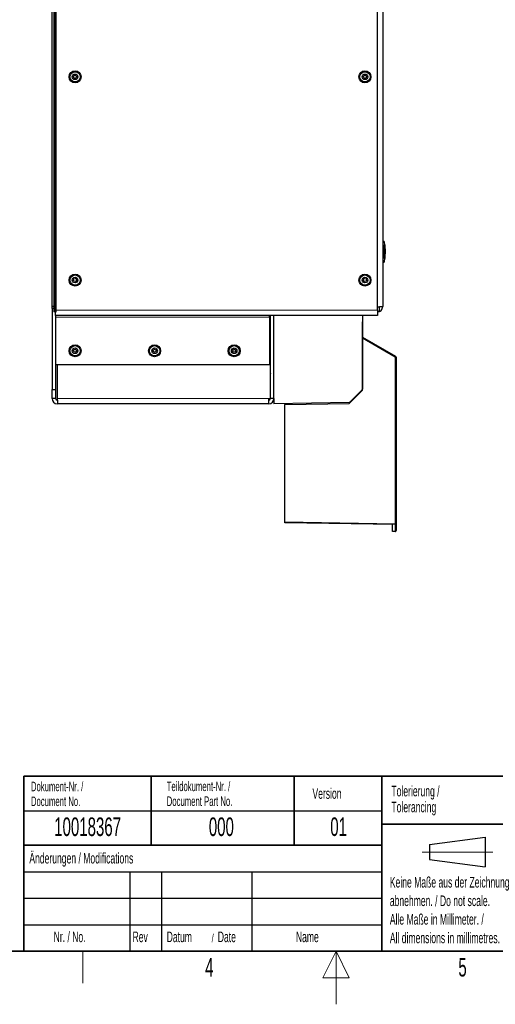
# Model space of a CAD drawing. Header units: millimetres. Extents: x 5 to 418, y 2 to 292.
# Tile 12 of 25: x 157 to 247, y 2 to 188. Entities that reach past the tile are written whole.
import ezdxf

# ---------------------------------------------------------------- set-up
doc = ezdxf.new("R2010")
doc.units = ezdxf.units.MM
doc.layers.add('SLD-0', color=7, linetype='Continuous')
doc.styles.add('SLDTEXTSTYLE0', font='TXT', dxfattribs={"width": 0.605})

msp = doc.modelspace()

# ---------------------------------------------------------------- linework, layer by layer
at = {"color": 7, "linetype": 'Continuous', "lineweight": 25}
for p, q in [((164.124, 132.5963), (164.124, 221.2629)), ((164.234, 132.5963), (164.234, 221.2629)), ((163.4573, 133.5963), (163.4573, 220.2629)), ((163.7907, 220.9296), (163.7907, 132.5963)), ((164.124, 220.9296), (164.124, 132.9296)), ((224.7907, 132.9296), (224.7907, 220.9296)), ((225.7907, 220.2629), (225.7907, 133.5963)), ((225.7907, 145.9296), (225.8947, 145.9296)), ((226.1522, 145.2227), (226.1455, 145.2227)), ((226.1898, 145.2217), (226.1487, 145.7489)), ((226.2042, 144.5117), (226.175, 145.2227)), ((226.1963, 145.2227), (226.1896, 145.2227)), ((226.1963, 145.2227), (226.2042, 144.5117)), ((226.2567, 144.6197), (226.2191, 145.2384)), ((226.2495, 144.5108), (226.2198, 145.1433)), ((226.1928, 142.6849), (226.2015, 143.6084)), ((226.2119, 144.0112), (226.1995, 142.6849)), ((226.2244, 142.6691), (226.2594, 143.287)), ((226.2482, 144.2438), (226.2282, 142.8066)), ((225.7907, 141.9296), (225.8947, 141.9296)), ((226.1535, 142.6849), (226.1468, 142.6849)), ((226.1487, 142.1103), (226.1936, 142.6859)), ((226.1995, 142.6849), (226.1928, 142.6849)), ((163.7907, 133.5963), (163.4573, 133.5963)), ((163.4573, 133.2629), (163.4573, 133.5963)), ((163.4573, 133.2629), (163.4573, 117.9296)), ((163.7907, 133.2629), (163.4573, 133.2629)), ((164.124, 132.5963), (163.7907, 132.5963)), ((164.124, 133.5963), (163.9046, 133.5963)), ((164.124, 132.5963), (164.234, 132.5963)), ((164.124, 131.9296), (164.124, 132.5963)), ((224.7907, 131.9296), (164.124, 131.9296)), ((164.124, 131.9296), (164.124, 117.9296)), ((204.4573, 131.5963), (204.4573, 131.9296)), ((204.6173, 116.2629), (204.6173, 131.9296)), ((204.624, 116.2629), (204.624, 131.9296)), ((205.2907, 116.2629), (205.2907, 131.9296)), ((221.9573, 131.9296), (221.9573, 117.9987)), ((224.7907, 132.9296), (224.7907, 131.9296)), ((225.124, 132.5963), (224.7907, 132.5963)), ((225.124, 133.5199), (225.124, 132.5963)), ((204.4573, 131.5963), (204.4573, 122.5963)), ((204.624, 131.2713), (204.6173, 131.2713)), ((221.9907, 127.84), (221.9907, 130.5066)), ((204.6173, 127.2546), (204.624, 127.2546)), ((221.9907, 127.84), (228.2407, 124.2315)), ((221.9907, 127.6492), (221.9907, 127.84)), ((221.9907, 117.84), (221.9907, 127.6492)), ((204.6173, 125.221), (204.624, 125.2172)), ((204.624, 124.9107), (204.6173, 124.914)), ((204.4573, 122.5963), (164.124, 122.5963)), ((164.4573, 116.2629), (164.4573, 122.5963)), ((204.6173, 124.3153), (204.624, 124.3153)), ((204.6173, 124.0753), (204.624, 124.0734)), ((204.624, 122.9296), (204.6173, 122.9296)), ((228.324, 124.0872), (228.324, 92.643)), ((204.6173, 122.1296), (204.624, 122.1296)), ((204.6173, 121.7839), (204.624, 121.7858)), ((204.624, 120.9485), (204.6173, 120.9452)), ((204.6173, 120.6382), (204.624, 120.642)), ((221.9907, 119.4422), (221.9573, 119.4422)), ((163.4573, 116.2629), (163.4573, 117.9296)), ((163.4573, 117.9296), (164.124, 117.9296)), ((164.124, 117.9296), (164.124, 116.2629)), ((219.4907, 115.34), (221.9907, 117.84)), ((219.587, 115.5593), (221.9085, 117.8808)), ((221.7991, 117.7714), (221.9219, 117.7712)), ((164.124, 116.2629), (163.4573, 116.2629)), ((164.4573, 115.9296), (164.4573, 116.2629)), ((164.4573, 115.9296), (164.4573, 115.2629)), ((204.2907, 115.2629), (164.4573, 115.2629)), ((204.2907, 116.2629), (204.6173, 116.2629)), ((204.2907, 116.2629), (204.2907, 115.2629)), ((205.2907, 116.2629), (204.624, 116.2629)), ((205.2907, 116.2629), (205.2907, 115.2629)), ((219.4721, 115.5105), (205.2907, 115.2629)), ((207.324, 115.1276), (219.4907, 115.34)), ((207.324, 115.2984), (207.324, 115.1276)), ((207.324, 93.0067), (207.324, 115.1276)), ((207.324, 92.84), (207.324, 93.0067)), ((228.1544, 92.4764), (207.324, 92.84)), ((227.6573, 91.2338), (227.6573, 92.4851)), ((227.6573, 91.185), (227.6573, 91.2338)), ((228.1544, 91.1763), (227.6573, 91.185)), ((228.324, 92.643), (228.324, 91.3429))]:
    msp.add_line(p, q, dxfattribs=at)
at = {"color": 7, "linetype": 'Continuous', "lineweight": 18}
for p, q in [((225.7907, 145.5963), (225.8946, 145.5963)), ((226.1279, 145.599), (225.8946, 145.5963)), ((225.7907, 142.2629), (225.8947, 142.2629)), ((226.1279, 142.2602), (225.8947, 142.2629)), ((226.128, 142.1589), (226.1516, 142.1319)), ((164.124, 132.9296), (224.7907, 132.9296)), ((164.124, 131.5963), (204.4573, 131.5963)), ((228.1603, 124.0872), (221.9907, 127.6492)), ((228.1603, 92.643), (228.1603, 124.0872)), ((228.324, 124.0872), (228.1603, 124.0872)), ((204.2907, 116.2629), (164.4573, 116.2629)), ((207.324, 93.0067), (228.1603, 92.643)), ((227.6573, 91.2338), (228.1544, 91.2251)), ((228.1544, 91.2251), (228.1544, 92.4764)), ((228.1603, 92.643), (228.324, 92.643))]:
    msp.add_line(p, q, dxfattribs=at)
at = {"color": 7, "linetype": 'Continuous', "lineweight": 25}
for centre, radius in [((167.7907, 176.9296), 1.1333), ((167.7907, 176.9296), 0.9667), ((167.7907, 176.9296), 0.525), ((167.7907, 176.9296), 0.2917), ((222.4573, 176.9296), 1.1333), ((222.4573, 176.9296), 0.9667), ((222.4573, 176.9296), 0.525), ((222.4573, 176.9296), 0.2917), ((167.7907, 138.5963), 1.1333), ((167.7907, 138.5963), 0.9667), ((222.4573, 138.5963), 1.1333), ((222.4573, 138.5963), 0.9667), ((167.7907, 138.5963), 0.525), ((167.7907, 138.5963), 0.2917), ((222.4573, 138.5963), 0.525), ((222.4573, 138.5963), 0.2917), ((167.7907, 125.2629), 1.1333), ((182.7907, 125.2629), 1.1333), ((197.7907, 125.2629), 1.1333), ((167.7907, 125.2629), 0.9667), ((167.7907, 125.2629), 0.525), ((167.7907, 125.2629), 0.2917), ((182.7907, 125.2629), 0.9667), ((182.7907, 125.2629), 0.525), ((182.7907, 125.2629), 0.2917), ((197.7907, 125.2629), 0.9667), ((197.7907, 125.2629), 0.525), ((197.7907, 125.2629), 0.2917)]:
    msp.add_circle(centre, radius, dxfattribs=at)
at = {"color": 7, "linetype": 'Continuous', "lineweight": 18}
for centre, radius, start, end in [((225.8947, 145.6963), 0.2333, 0.989679, 89.997938), ((225.8947, 142.1629), 0.2333, 270.002064, 359.009565), ((225.8197, 125.4859), 2.7266, 329.13722, 332.609854), ((229.1508, 91.2007), 0.9966, 178.596895, 181.403105), ((225.7689, 92.6431), 2.3913, 356.002642, 359.998576), ((228.1773, 91.3731), 0.1497, 261.205432, 348.38327)]:
    msp.add_arc(centre, radius, start, end, dxfattribs=at)
at = {"color": 7, "linetype": 'Continuous', "lineweight": 25}
for centre, radius, start, end in [((225.9204, 145.6963), 0.2333, 7.642337, 90), ((225.9204, 142.1629), 0.2333, 270, 352.373112), ((221.324, 130.5066), 0.6667, 0, 18.194872), ((228.1573, 124.0872), 0.1667, 0, 60), ((221.7907, 117.9987), 0.1667, 315, 0), ((164.4573, 116.2629), 1, 180, 270), ((164.4573, 116.2629), 0.3333, 180, 270), ((204.2907, 116.2629), 0.3333, 270, 360), ((204.2907, 116.2629), 1, 270, 360), ((219.4692, 115.6771), 0.1667, 271, 315), ((228.1573, 92.643), 0.1667, 269, 0), ((228.1573, 91.3429), 0.1667, 269, 0)]:
    msp.add_arc(centre, radius, start, end, dxfattribs=at)
at = {"color": 7, "linetype": 'Continuous', "lineweight": 18}
for points, knots in [([(225.8946, 145.5963), (225.8945, 145.6338), (225.8943, 145.7087), (225.8942, 145.8086), (225.8942, 145.884), (225.8944, 145.9239), (225.8946, 145.928), (225.8947, 145.9296)], [0, 0, 0, 0, 0.21467278, 0.42935247, 0.64402667, 0.85869575, 1, 1, 1, 1]), ([(225.8947, 142.2629), (225.8982, 142.6174), (225.9056, 143.3501), (225.9059, 144.4613), (225.8984, 145.2179), (225.8946, 145.5963)], [0, 0, 0, 0, 0.31897789, 0.65947635, 1, 1, 1, 1]), ([(226.1279, 145.7003), (226.1279, 145.6997), (226.1277, 145.6983), (226.1275, 145.6859), (226.1275, 145.6631), (226.1276, 145.6329), (226.1278, 145.6103), (226.1279, 145.599)], [0, 0, 0, 0, 0.14056698, 0.35532785, 0.57084385, 0.7860438, 1, 1, 1, 1]), ([(226.1516, 145.7274), (226.1516, 145.7274), (226.1595, 145.7364), (226.1437, 145.7184), (226.1279, 145.7003)], [0, 0, 0, 0, 0.00007407, 1, 1, 1, 1]), ([(226.1279, 145.599), (226.1315, 145.2201), (226.1388, 144.4622), (226.1385, 143.3491), (226.1314, 142.6152), (226.1279, 142.2602)], [0, 0, 0, 0, 0.34049866, 0.68104892, 1, 1, 1, 1]), ([(225.8947, 141.9296), (225.8946, 141.9333), (225.8943, 141.9407), (225.8942, 141.9981), (225.8942, 142.0827), (225.8944, 142.1764), (225.8946, 142.2384), (225.8947, 142.2629)], [0, 0, 0, 0, 0.21467234, 0.42935197, 0.64402607, 0.85869541, 1, 1, 1, 1]), ([(226.1279, 142.2602), (226.1279, 142.2528), (226.1277, 142.2341), (226.1275, 142.2059), (226.1275, 142.1803), (226.1276, 142.1627), (226.1278, 142.1602), (226.128, 142.1589)], [0, 0, 0, 0, 0.140656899, 0.355503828, 0.57103286, 0.786171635, 1, 1, 1, 1])]:
    msp.add_open_spline(points, degree=3, knots=knots, dxfattribs=at)
at = {"color": 7, "linetype": 'Continuous', "lineweight": 25}
for points, knots in [([(226.1468, 142.6849), (226.1541, 143.0318), (226.172, 143.8776), (226.1554, 144.7236), (226.1455, 145.2227)], [0, 0, 0, 0, 0.41007635, 1, 1, 1, 1]), ([(226.1522, 145.2227), (226.1599, 144.8756), (226.1786, 144.0297), (226.1628, 143.1837), (226.1535, 142.6849)], [0, 0, 0, 0, 0.41032951, 1, 1, 1, 1]), ([(226.2495, 144.5108), (226.2632, 144.3751), (226.2785, 144.2228), (226.2717, 144.0704), (226.2709, 144.0538)], [0, 0, 0, 0, 0.891037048, 1, 1, 1, 1]), ([(226.2834, 143.7115), (226.2902, 143.7923), (226.3048, 143.967), (226.2887, 144.1417), (226.28, 144.2357)], [0, 0, 0, 0, 0.46211701, 1, 1, 1, 1]), ([(225.124, 132.6626), (225.1406, 132.6655), (225.2855, 132.6914), (225.5119, 132.8799), (225.7462, 133.2014), (225.7759, 133.4646), (225.7907, 133.5963)], [0, 0, 0, 0, 0.041214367, 0.360809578, 0.680404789, 1, 1, 1, 1])]:
    msp.add_open_spline(points, degree=3, knots=knots, dxfattribs=at)
msp.add_open_spline([(225.7907, 133.5963), (225.7756, 133.5881), (225.7456, 133.5719), (225.5143, 133.5475), (225.1838, 133.5231), (224.9217, 133.5068), (224.7907, 133.4987)], degree=3, dxfattribs=at)
at = {"layer": 'SLD-0', "lineweight": 35}
for p, q in [((158.1167, 45), (225.6167, 45)), ((158.1167, 45), (158.1167, 32)), ((182.1167, 45), (182.1167, 32)), ((209.1167, 45), (209.1167, 32)), ((225.6167, 45), (225.6167, 32)), ((225.6167, 45), (266.3305, 45)), ((225.6167, 45), (225.6167, 36)), ((225.6167, 36), (266.3305, 36)), ((225.6167, 36), (225.6167, 12)), ((158.1167, 32), (158.1167, 12)), ((158.1167, 32), (225.6167, 32)), ((225.6167, 32), (225.6167, 12)), ((26, 12), (408, 12)), ((158.1167, 12), (225.6167, 12)), ((225.6167, 12), (266.3305, 12))]:
    msp.add_line(p, q, dxfattribs=at)
at = {"layer": 'SLD-0'}
for p, q in [((158.1167, 38.5), (225.6167, 38.5)), ((158.1167, 27), (225.6167, 27)), ((178.1167, 27), (178.1167, 12)), ((184.1167, 27), (184.1167, 12)), ((201.1167, 27), (201.1167, 12)), ((158.1167, 22), (225.6167, 22)), ((158.1167, 17), (225.6167, 17))]:
    msp.add_line(p, q, dxfattribs=at)
at = {"layer": 'SLD-0', "lineweight": 25}
for p, q in [((234.6396, 32.1246), (245.1396, 33.5246)), ((245.1396, 33.5246), (245.1396, 27.9246)), ((158.1167, 32), (225.6167, 32)), ((234.6396, 32.1246), (234.6396, 29.3246)), ((234.6396, 29.3246), (245.1396, 27.9246))]:
    msp.add_line(p, q, dxfattribs=at)
at = {"layer": 'SLD-0', "lineweight": 18}
for p, q in [((233.2396, 30.7246), (246.5396, 30.7246)), ((169.25, 6), (169.25, 12)), ((217, 12), (214.5, 7)), ((217, 2), (217, 12)), ((219.5, 7), (217, 12)), ((214.5, 7), (219.5, 7))]:
    msp.add_line(p, q, dxfattribs=at)

# ---------------------------------------------------------------- texts
at = {"layer": 'SLD-0', "style": 'SLDTEXTSTYLE0'}
for s, insert, char_height, attachment_point in [('Dokument-Nr. /', (159.4707, 43.9891), 1.8, 1), ('Teildokument-Nr. /', (185.0721, 44.0073), 1.8, 1), ('Version', (212.5452, 42.7601), 2, 1), ('Tolerierung /', (227.4391, 43.2172), 2, 1), ('Document No.', (159.4707, 41.1891), 1.8, 1), ('Document Part No.', (185.0721, 41.2073), 1.8, 1), ('Tolerancing', (227.4391, 40.2172), 2, 1), ('10018367', (170.1557, 37.243), 3.5, 2), ('000', (195.3767, 37.243), 3.5, 2), ('01', (217.4851, 37.2527), 3.5, 2), ('Änderungen / Modifications', (159.1698, 30.5619), 2, 1), ('Keine Maße aus der Zeichnung', (227.1404, 26.0307), 2, 1), ('abnehmen. / Do not scale.', (227.1404, 22.5307), 2, 1), ('Alle Maße in Millimeter. /', (227.1404, 19.0307), 2, 1), ('Nr. / No.', (163.7532, 15.7244), 2, 1), ('Rev', (178.6351, 15.7244), 2, 1), ('Datum', (185.0629, 15.7244), 2, 1), ('/', (193.5459, 15.2243), 1.5, 1), ('Date', (194.7022, 15.7244), 2, 1), ('Name', (209.4275, 15.729), 2, 1), ('All dimensions in millimetres.', (227.1404, 15.5307), 2, 1), ('4', (193.1027, 10.743), 3.5, 2), ('5', (240.8527, 10.743), 3.5, 2)]:
    msp.add_mtext(s, dxfattribs=dict(at, insert=insert, char_height=char_height, attachment_point=attachment_point))

doc.saveas('drawing.dxf')
